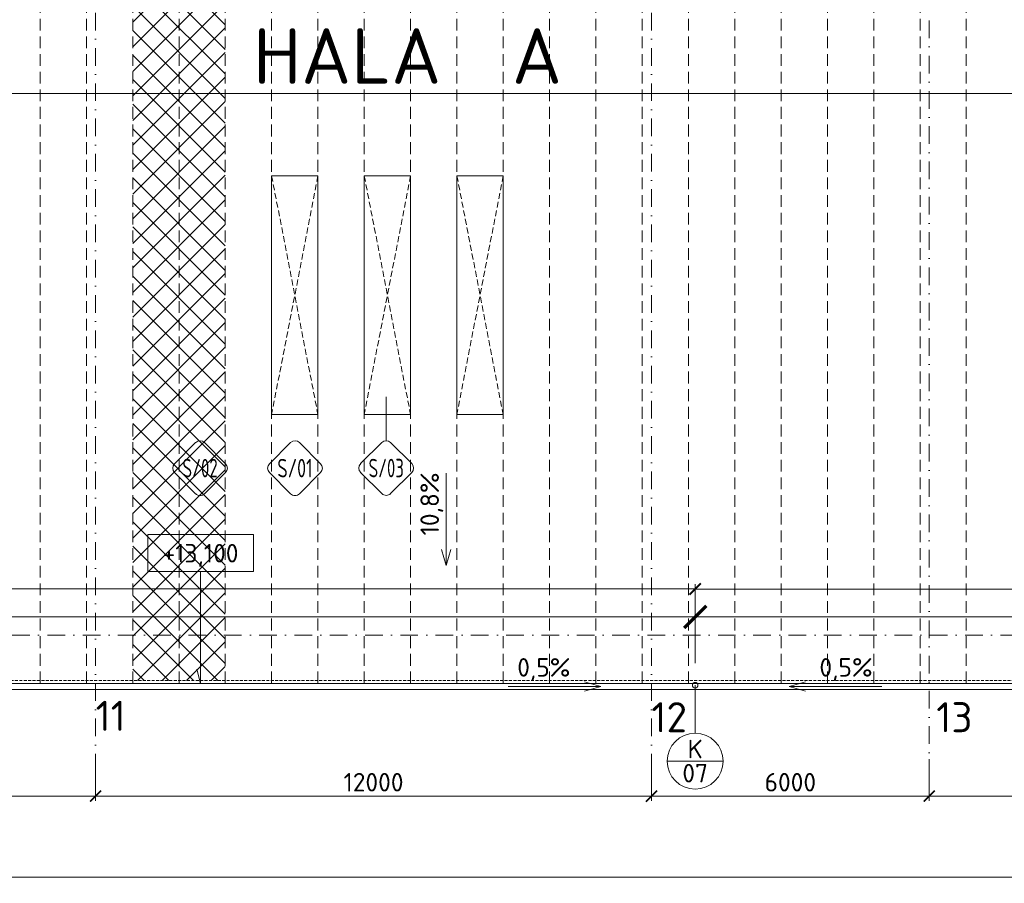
# Model space of a CAD drawing. Header units: millimetres. Extents: x -916886 to 3713765, y -2985421 to 1675785.
# Tile 137 of 256: x 100910 to 122170, y 144642 to 163291. Entities that reach past the tile are written whole.
import ezdxf
from ezdxf import colors
from ezdxf.entities.mleader import LeaderData, LeaderLine
from ezdxf.enums import TextEntityAlignment as Align
from ezdxf.math import Vec2, Vec3

# ---------------------------------------------------------------- set-up
doc = ezdxf.new("R2010")
doc.units = ezdxf.units.MM
for name, pattern in [('CENTERX2', [101.6, 63.5, -12.7, 12.7, -12.7]), ('DASHDOT', [25.4, 12.7, -6.35, 0, -6.35]), ('DASHED', [19.05, 12.7, -6.35]), ('HIDDEN', [9.525, 6.35, -3.175]), ('ČÁRKOVANÁ', [19.05, 12.7, -6.35])]:
    doc.linetypes.add(name, pattern=pattern)
doc.layers.get('Defpoints').update_dxf_attribs({"color": 8})
for name, color, linetype, lineweight in [('A99_N_kce-pod', 7, 'DASHED', 20), ('A99_N_kce-pohl', 1, 'Continuous', 9), ('A99_N_koty-200', 5, 'Continuous', 5), ('A99_N_koty-200 @ 1', 5, 'Continuous', 5), ('A99_N_koty-200 @ 10', 5, 'Continuous', 5), ('A99_N_koty-200 @ 100', 5, 'Continuous', 5), ('A99_N_koty-200 @ 200', 5, 'Continuous', 5), ('A99_N_koty-200 @ 250 (1)', 5, 'Continuous', 5), ('A99_N_koty-200 @ 250 (2)', 5, 'Continuous', 5), ('A99_N_koty-200 @ 400', 5, 'Continuous', 5), ('A99_N_koty-vysk', 160, 'Continuous', 9), ('A99_N_sraf', 252, 'Continuous', 0), ('A99_N_txt-popis-200', 240, 'Continuous', 5), ('A99_N_txt-popis-50 @ 200', 240, 'Continuous', 9), ('A99_N_znaceni 200', 5, 'Continuous', 5), ('A99_S_osy', 1, 'CENTERX2', 5)]:
    doc.layers.add(name, color=color, linetype=linetype, lineweight=lineweight)
doc.styles.add('A99_kota', font='isocpeur.ttf', dxfattribs={"height": 2})
doc.styles.add('A99_popis', font='isocpeur.ttf')
doc.styles.add('ad_popis 100', font='isocpeur.ttf', dxfattribs={"height": 200})
doc.dimstyles.new('A99_kota_200 new', dxfattribs={"dimscale": 200, "dimtxt": 2, "dimasz": 1.2, "dimexe": 0.5, "dimexo": 1.5, "dimgap": 0.5, "dimtad": 1, "dimdec": 0, "dimzin": 3, "dimdsep": 46, "dimtxsty": 'A99_kota', "dimblk": 'ARCHTICK', "dimcen": 2.5, "dimazin": 2, "dimtfac": 0.75, "dimtdec": 0, "dimtix": 1, "dimtmove": 2, "dimatfit": 0, "dimfxl": 0, "dimtolj": 1, "dimtzin": 0, "dimlwd": 5, "dimlwe": 5, "dimarcsym": 0})

# ---------------------------------------------------------------- blocks, each defined once
blk = doc.blocks.new('_ArchTick')
at = {"color": 0, "linetype": 'ByBlock', "const_width": 0.15}
blk.add_lwpolyline([(-0.5, -0.5), (0.5, 0.5)], dxfattribs=at)
blk = doc.blocks.new('*D221')
at = {"layer": 'A99_N_koty-200', "color": 0, "linetype": 'Continuous', "lineweight": 5, "ltscale": 10, "transparency": 16777216}
for p, q in [((120550, 147325), (120550, 146425)), ((129550, 147325), (129550, 146425)), ((129550, 146525), (120550, 146525))]:
    blk.add_line(p, q, dxfattribs=at)
at = {"layer": 'Defpoints', "color": 0, "linetype": 'Continuous', "lineweight": 5, "ltscale": 10, "transparency": 16777216}
for p in [(120550, 149400), (129550, 149400), (120550, 146525)]:
    blk.add_point(p, dxfattribs=at)
at = {"layer": 'A99_N_koty-200', "color": 0, "linetype": 'Continuous', "lineweight": 5, "ltscale": 10, "transparency": 16777216, "xscale": 240, "yscale": 240, "zscale": 240, "rotation": 180}
blk.add_blockref('_ArchTick', (120550, 146525), dxfattribs=at)
at = {"layer": 'A99_N_koty-200', "color": 0, "linetype": 'Continuous', "lineweight": 5, "ltscale": 10, "transparency": 16777216, "xscale": 240, "yscale": 240, "zscale": 240}
blk.add_blockref('_ArchTick', (129550, 146525), dxfattribs=at)
at = {"layer": 'A99_N_koty-200', "color": 0, "linetype": 'Continuous', "ltscale": 10, "transparency": 16777216, "insert": (125050, 146825), "char_height": 400, "attachment_point": 5, "style": 'A99_kota'}
blk.add_mtext('\\A1;9000', dxfattribs=at)
blk = doc.blocks.new('*D220')
at = {"layer": 'A99_N_koty-200', "color": 0, "linetype": 'Continuous', "lineweight": 5, "ltscale": 10, "transparency": 16777216}
for p, q in [((114550, 147325), (114550, 146425)), ((120550, 147325), (120550, 146425)), ((120550, 146525), (114550, 146525))]:
    blk.add_line(p, q, dxfattribs=at)
at = {"layer": 'Defpoints', "color": 0, "linetype": 'Continuous', "lineweight": 5, "ltscale": 10, "transparency": 16777216}
for p in [(114550, 149400), (120550, 149400), (114550, 146525)]:
    blk.add_point(p, dxfattribs=at)
at = {"layer": 'A99_N_koty-200', "color": 0, "linetype": 'Continuous', "lineweight": 5, "ltscale": 10, "transparency": 16777216, "xscale": 240, "yscale": 240, "zscale": 240, "rotation": 180}
blk.add_blockref('_ArchTick', (114550, 146525), dxfattribs=at)
at = {"layer": 'A99_N_koty-200', "color": 0, "linetype": 'Continuous', "lineweight": 5, "ltscale": 10, "transparency": 16777216, "xscale": 240, "yscale": 240, "zscale": 240}
blk.add_blockref('_ArchTick', (120550, 146525), dxfattribs=at)
at = {"layer": 'A99_N_koty-200', "color": 0, "linetype": 'Continuous', "ltscale": 10, "transparency": 16777216, "insert": (117550, 146825), "char_height": 400, "attachment_point": 5, "style": 'A99_kota'}
blk.add_mtext('\\A1;6000', dxfattribs=at)
blk = doc.blocks.new('*D219')
at = {"layer": 'A99_N_koty-200', "color": 0, "linetype": 'Continuous', "lineweight": 5, "ltscale": 10, "transparency": 16777216}
for p, q in [((102550, 147325), (102550, 146425)), ((114550, 147325), (114550, 146425)), ((114550, 146525), (102550, 146525))]:
    blk.add_line(p, q, dxfattribs=at)
at = {"layer": 'Defpoints', "color": 0, "linetype": 'Continuous', "lineweight": 5, "ltscale": 10, "transparency": 16777216}
for p in [(102550, 149400), (114550, 149400), (102550, 146525)]:
    blk.add_point(p, dxfattribs=at)
at = {"layer": 'A99_N_koty-200', "color": 0, "linetype": 'Continuous', "lineweight": 5, "ltscale": 10, "transparency": 16777216, "xscale": 240, "yscale": 240, "zscale": 240, "rotation": 180}
blk.add_blockref('_ArchTick', (102550, 146525), dxfattribs=at)
at = {"layer": 'A99_N_koty-200', "color": 0, "linetype": 'Continuous', "lineweight": 5, "ltscale": 10, "transparency": 16777216, "xscale": 240, "yscale": 240, "zscale": 240}
blk.add_blockref('_ArchTick', (114550, 146525), dxfattribs=at)
at = {"layer": 'A99_N_koty-200', "color": 0, "linetype": 'Continuous', "ltscale": 10, "transparency": 16777216, "insert": (108550, 146825), "char_height": 400, "attachment_point": 5, "style": 'A99_kota'}
blk.add_mtext('\\A1;12000', dxfattribs=at)
blk = doc.blocks.new('*D218')
at = {"layer": 'A99_N_koty-200', "color": 0, "linetype": 'Continuous', "lineweight": 5, "ltscale": 10, "transparency": 16777216}
for p, q in [((90550, 147325), (90550, 146425)), ((102550, 147325), (102550, 146425)), ((102550, 146525), (90550, 146525))]:
    blk.add_line(p, q, dxfattribs=at)
at = {"layer": 'Defpoints', "color": 0, "linetype": 'Continuous', "lineweight": 5, "ltscale": 10, "transparency": 16777216}
for p in [(90550, 149400), (102550, 149400), (90550, 146525)]:
    blk.add_point(p, dxfattribs=at)
at = {"layer": 'A99_N_koty-200', "color": 0, "linetype": 'Continuous', "lineweight": 5, "ltscale": 10, "transparency": 16777216, "xscale": 240, "yscale": 240, "zscale": 240, "rotation": 180}
blk.add_blockref('_ArchTick', (90550, 146525), dxfattribs=at)
at = {"layer": 'A99_N_koty-200', "color": 0, "linetype": 'Continuous', "lineweight": 5, "ltscale": 10, "transparency": 16777216, "xscale": 240, "yscale": 240, "zscale": 240}
blk.add_blockref('_ArchTick', (102550, 146525), dxfattribs=at)
at = {"layer": 'A99_N_koty-200', "color": 0, "linetype": 'Continuous', "ltscale": 10, "transparency": 16777216, "insert": (96550, 146825), "char_height": 400, "attachment_point": 5, "style": 'A99_kota'}
blk.add_mtext('\\A1;12000', dxfattribs=at)
blk = doc.blocks.new('*D223')
at = {"layer": 'A99_N_koty-200', "color": 0, "linetype": 'Continuous', "lineweight": 5, "ltscale": 10, "transparency": 16777216}
for p, q in [((-650, 145575), (-650, 144675)), ((138876, 145575), (138876, 144675)), ((138876, 144775), (-650, 144775))]:
    blk.add_line(p, q, dxfattribs=at)
at = {"layer": 'Defpoints', "color": 0, "linetype": 'Continuous', "lineweight": 5, "ltscale": 10, "transparency": 16777216}
for p in [(-650, 148705), (138876, 148705), (-650, 144775)]:
    blk.add_point(p, dxfattribs=at)
at = {"layer": 'A99_N_koty-200', "color": 0, "linetype": 'Continuous', "lineweight": 5, "ltscale": 10, "transparency": 16777216, "xscale": 240, "yscale": 240, "zscale": 240, "rotation": 180}
blk.add_blockref('_ArchTick', (-650, 144775), dxfattribs=at)
at = {"layer": 'A99_N_koty-200', "color": 0, "linetype": 'Continuous', "lineweight": 5, "ltscale": 10, "transparency": 16777216, "xscale": 240, "yscale": 240, "zscale": 240}
blk.add_blockref('_ArchTick', (138876, 144775), dxfattribs=at)
at = {"layer": 'A99_N_koty-200', "color": 0, "linetype": 'Continuous', "ltscale": 10, "transparency": 16777216, "insert": (69113, 145075), "char_height": 400, "attachment_point": 5, "style": 'A99_kota'}
blk.add_mtext('\\A1;139526', dxfattribs=at)
blk = doc.blocks.new('*D3141')
at = {"layer": 'A99_N_koty-200', "color": 0, "linetype": 'Continuous', "lineweight": 5, "ltscale": 10, "transparency": 16777216}
for p, q in [((78280, 150200), (78280, 151100)), ((78280, 151000), (115495, 151000)), ((115495, 150200), (115495, 151100))]:
    blk.add_line(p, q, dxfattribs=at)
at = {"layer": 'Defpoints', "color": 0, "linetype": 'Continuous', "lineweight": 0, "ltscale": 10, "transparency": 16777216}
for p in [(115495, 151000), (78280, 148920), (115495, 148920)]:
    blk.add_point(p, dxfattribs=at)
at = {"layer": 'A99_N_koty-200', "color": 0, "linetype": 'Continuous', "lineweight": 5, "ltscale": 10, "transparency": 16777216, "xscale": 240, "yscale": 240, "zscale": 240, "rotation": 180}
blk.add_blockref('_ArchTick', (78280, 151000), dxfattribs=at)
at = {"layer": 'A99_N_koty-200', "color": 0, "linetype": 'Continuous', "lineweight": 5, "ltscale": 10, "transparency": 16777216, "xscale": 240, "yscale": 240, "zscale": 240}
blk.add_blockref('_ArchTick', (115495, 151000), dxfattribs=at)
at = {"layer": 'A99_N_koty-200', "color": 0, "linetype": 'Continuous', "ltscale": 10, "transparency": 16777216, "insert": (96887.5, 151300), "char_height": 400, "attachment_point": 5, "style": 'A99_kota'}
blk.add_mtext('\\A1;37215', dxfattribs=at)
blk = doc.blocks.new('*D3142')
at = {"layer": 'A99_N_koty-200', "color": 0, "linetype": 'Continuous', "lineweight": 5, "ltscale": 10, "transparency": 16777216}
for p, q in [((78280, 149995), (78280, 150445)), ((78280, 150395), (115495, 150395)), ((115495, 149995), (115495, 150445))]:
    blk.add_line(p, q, dxfattribs=at)
at = {"layer": 'Defpoints', "color": 0, "linetype": 'Continuous', "lineweight": 0, "ltscale": 10, "transparency": 16777216}
for p in [(115495, 150395), (78280, 148920), (115495, 148920)]:
    blk.add_point(p, dxfattribs=at)
at = {"layer": 'A99_N_koty-200', "color": 0, "linetype": 'Continuous', "lineweight": 5, "ltscale": 10, "transparency": 16777216, "xscale": 120, "yscale": 120, "zscale": 120, "rotation": 180}
blk.add_blockref('_ArchTick', (78280, 150395), dxfattribs=at)
at = {"layer": 'A99_N_koty-200', "color": 0, "linetype": 'Continuous', "lineweight": 5, "ltscale": 10, "transparency": 16777216, "xscale": 120, "yscale": 120, "zscale": 120}
blk.add_blockref('_ArchTick', (115495, 150395), dxfattribs=at)
at = {"layer": 'A99_N_koty-200', "color": 0, "linetype": 'Continuous', "ltscale": 10, "transparency": 16777216, "insert": (96887.5, 150545), "char_height": 200, "attachment_point": 5, "style": 'A99_kota'}
blk.add_mtext('\\A1;37215', dxfattribs=at)
blk = doc.blocks.new('*D3143')
at = {"layer": 'A99_N_koty-200', "color": 0, "linetype": 'Continuous', "lineweight": 5, "ltscale": 10, "transparency": 16777216}
for p, q in [((78280, 150391), (78280, 150395.5)), ((78280, 150395), (115495, 150395)), ((115495, 150391), (115495, 150395.5))]:
    blk.add_line(p, q, dxfattribs=at)
at = {"layer": 'Defpoints', "color": 0, "linetype": 'Continuous', "lineweight": 0, "ltscale": 10, "transparency": 16777216}
for p in [(115495, 150395), (78280, 148920), (115495, 148920)]:
    blk.add_point(p, dxfattribs=at)
at = {"layer": 'A99_N_koty-200', "color": 0, "linetype": 'Continuous', "lineweight": 5, "ltscale": 10, "transparency": 16777216, "xscale": 1.2, "yscale": 1.2, "zscale": 1.2, "rotation": 180}
blk.add_blockref('_ArchTick', (78280, 150395), dxfattribs=at)
at = {"layer": 'A99_N_koty-200', "color": 0, "linetype": 'Continuous', "lineweight": 5, "ltscale": 10, "transparency": 16777216, "xscale": 1.2, "yscale": 1.2, "zscale": 1.2}
blk.add_blockref('_ArchTick', (115495, 150395), dxfattribs=at)
at = {"layer": 'A99_N_koty-200', "color": 0, "linetype": 'Continuous', "ltscale": 10, "transparency": 16777216, "insert": (96887.5, 150396.5), "char_height": 2, "attachment_point": 5, "style": 'A99_kota'}
blk.add_mtext('\\A1;37215', dxfattribs=at)
blk = doc.blocks.new('*D3144')
at = {"layer": 'A99_N_koty-200', "color": 0, "linetype": 'Continuous', "lineweight": 5, "ltscale": 10, "transparency": 16777216}
for p, q in [((78280, 149520), (78280, 150595)), ((115495, 149520), (115495, 150595)), ((78280, 150395), (115495, 150395))]:
    blk.add_line(p, q, dxfattribs=at)
at = {"layer": 'Defpoints', "color": 0, "linetype": 'Continuous', "lineweight": 0, "ltscale": 10, "transparency": 16777216}
for p in [(115495, 150395), (78280, 148920), (115495, 148920)]:
    blk.add_point(p, dxfattribs=at)
at = {"layer": 'A99_N_koty-200', "color": 0, "linetype": 'Continuous', "lineweight": 5, "ltscale": 10, "transparency": 16777216, "xscale": 480, "yscale": 480, "zscale": 480, "rotation": 180}
blk.add_blockref('_ArchTick', (78280, 150395), dxfattribs=at)
at = {"layer": 'A99_N_koty-200', "color": 0, "linetype": 'Continuous', "lineweight": 5, "ltscale": 10, "transparency": 16777216, "xscale": 480, "yscale": 480, "zscale": 480}
blk.add_blockref('_ArchTick', (115495, 150395), dxfattribs=at)
at = {"layer": 'A99_N_koty-200', "color": 0, "linetype": 'Continuous', "ltscale": 10, "transparency": 16777216, "insert": (96887.5, 150995), "char_height": 800, "attachment_point": 5, "style": 'A99_kota'}
blk.add_mtext('\\A1;37215', dxfattribs=at)
blk = doc.blocks.new('*D3145')
at = {"layer": 'A99_N_koty-200', "color": 0, "linetype": 'Continuous', "lineweight": 5, "ltscale": 10, "transparency": 16777216}
for p, q in [((78280, 150355), (78280, 150400)), ((78280, 150395), (115495, 150395)), ((115495, 150355), (115495, 150400))]:
    blk.add_line(p, q, dxfattribs=at)
at = {"layer": 'Defpoints', "color": 0, "linetype": 'Continuous', "lineweight": 0, "ltscale": 10, "transparency": 16777216}
for p in [(115495, 150395), (78280, 148920), (115495, 148920)]:
    blk.add_point(p, dxfattribs=at)
at = {"layer": 'A99_N_koty-200', "color": 0, "linetype": 'Continuous', "lineweight": 5, "ltscale": 10, "transparency": 16777216, "xscale": 12, "yscale": 12, "zscale": 12, "rotation": 180}
blk.add_blockref('_ArchTick', (78280, 150395), dxfattribs=at)
at = {"layer": 'A99_N_koty-200', "color": 0, "linetype": 'Continuous', "lineweight": 5, "ltscale": 10, "transparency": 16777216, "xscale": 12, "yscale": 12, "zscale": 12}
blk.add_blockref('_ArchTick', (115495, 150395), dxfattribs=at)
at = {"layer": 'A99_N_koty-200', "color": 0, "linetype": 'Continuous', "ltscale": 10, "transparency": 16777216, "insert": (96887.5, 150410), "char_height": 20, "attachment_point": 5, "style": 'A99_kota'}
blk.add_mtext('\\A1;37215', dxfattribs=at)
blk = doc.blocks.new('*D3146')
at = {"layer": 'A99_N_koty-200', "color": 0, "linetype": 'Continuous', "lineweight": 5, "ltscale": 10, "transparency": 16777216}
for p, q in [((78280, 149395), (78280, 150520)), ((115495, 149395), (115495, 150520)), ((78280, 150395), (115495, 150395))]:
    blk.add_line(p, q, dxfattribs=at)
at = {"layer": 'Defpoints', "color": 0, "linetype": 'Continuous', "lineweight": 0, "ltscale": 10, "transparency": 16777216}
for p in [(115495, 150395), (78280, 148920), (115495, 148920)]:
    blk.add_point(p, dxfattribs=at)
at = {"layer": 'A99_N_koty-200', "color": 0, "linetype": 'Continuous', "lineweight": 5, "ltscale": 10, "transparency": 16777216, "xscale": 300, "yscale": 300, "zscale": 300, "rotation": 180}
blk.add_blockref('_ArchTick', (78280, 150395), dxfattribs=at)
at = {"layer": 'A99_N_koty-200', "color": 0, "linetype": 'Continuous', "lineweight": 5, "ltscale": 10, "transparency": 16777216, "xscale": 300, "yscale": 300, "zscale": 300}
blk.add_blockref('_ArchTick', (115495, 150395), dxfattribs=at)
at = {"layer": 'A99_N_koty-200', "color": 0, "linetype": 'Continuous', "ltscale": 10, "transparency": 16777216, "insert": (96887.5, 150770), "char_height": 500, "attachment_point": 5, "style": 'A99_kota'}
blk.add_mtext('\\A1;37215', dxfattribs=at)
blk = doc.blocks.new('*D3147')
at = {"layer": 'A99_N_koty-200', "color": 0, "linetype": 'Continuous', "lineweight": 5, "ltscale": 10, "transparency": 16777216}
for p, q in [((78280, 149395), (78280, 150520)), ((115495, 149395), (115495, 150520)), ((78280, 150395), (115495, 150395))]:
    blk.add_line(p, q, dxfattribs=at)
at = {"layer": 'Defpoints', "color": 0, "linetype": 'Continuous', "lineweight": 0, "ltscale": 10, "transparency": 16777216}
for p in [(115495, 150395), (78280, 148920), (115495, 148920)]:
    blk.add_point(p, dxfattribs=at)
at = {"layer": 'A99_N_koty-200', "color": 0, "linetype": 'Continuous', "lineweight": 5, "ltscale": 10, "transparency": 16777216, "xscale": 300, "yscale": 300, "zscale": 300, "rotation": 180}
blk.add_blockref('_ArchTick', (78280, 150395), dxfattribs=at)
at = {"layer": 'A99_N_koty-200', "color": 0, "linetype": 'Continuous', "lineweight": 5, "ltscale": 10, "transparency": 16777216, "xscale": 300, "yscale": 300, "zscale": 300}
blk.add_blockref('_ArchTick', (115495, 150395), dxfattribs=at)
at = {"layer": 'A99_N_koty-200', "color": 0, "linetype": 'Continuous', "ltscale": 10, "transparency": 16777216, "insert": (96887.5, 150770), "char_height": 500, "attachment_point": 5, "style": 'A99_kota'}
blk.add_mtext('\\A1;37215', dxfattribs=at)
blk = doc.blocks.new('*D3149')
at = {"layer": 'A99_N_koty-200', "color": 0, "linetype": 'Continuous', "lineweight": 5, "ltscale": 10, "transparency": 16777216}
for p, q in [((115495, 150195), (115495, 151095)), ((115495, 150995), (138635, 150995)), ((138635, 150195), (138635, 151095))]:
    blk.add_line(p, q, dxfattribs=at)
at = {"layer": 'Defpoints', "color": 0, "linetype": 'Continuous', "lineweight": 0, "ltscale": 10, "transparency": 16777216}
for p in [(138635, 150995), (115495, 148920), (138635, 148920)]:
    blk.add_point(p, dxfattribs=at)
at = {"layer": 'A99_N_koty-200', "color": 0, "linetype": 'Continuous', "lineweight": 5, "ltscale": 10, "transparency": 16777216, "xscale": 240, "yscale": 240, "zscale": 240, "rotation": 180}
blk.add_blockref('_ArchTick', (115495, 150995), dxfattribs=at)
at = {"layer": 'A99_N_koty-200', "color": 0, "linetype": 'Continuous', "lineweight": 5, "ltscale": 10, "transparency": 16777216, "xscale": 240, "yscale": 240, "zscale": 240}
blk.add_blockref('_ArchTick', (138635, 150995), dxfattribs=at)
at = {"layer": 'A99_N_koty-200', "color": 0, "linetype": 'Continuous', "ltscale": 10, "transparency": 16777216, "insert": (127065, 151295), "char_height": 400, "attachment_point": 5, "style": 'A99_kota'}
blk.add_mtext('\\A1;23140', dxfattribs=at)
blk = doc.blocks.new('*D3150')
at = {"layer": 'A99_N_koty-200', "color": 0, "linetype": 'Continuous', "lineweight": 5, "ltscale": 10, "transparency": 16777216}
for p, q in [((115495, 149995), (115495, 150445)), ((115495, 150395), (138635, 150395)), ((138635, 149995), (138635, 150445))]:
    blk.add_line(p, q, dxfattribs=at)
at = {"layer": 'Defpoints', "color": 0, "linetype": 'Continuous', "lineweight": 0, "ltscale": 10, "transparency": 16777216}
for p in [(138635, 150395), (115495, 148920), (138635, 148920)]:
    blk.add_point(p, dxfattribs=at)
at = {"layer": 'A99_N_koty-200', "color": 0, "linetype": 'Continuous', "lineweight": 5, "ltscale": 10, "transparency": 16777216, "xscale": 120, "yscale": 120, "zscale": 120, "rotation": 180}
blk.add_blockref('_ArchTick', (115495, 150395), dxfattribs=at)
at = {"layer": 'A99_N_koty-200', "color": 0, "linetype": 'Continuous', "lineweight": 5, "ltscale": 10, "transparency": 16777216, "xscale": 120, "yscale": 120, "zscale": 120}
blk.add_blockref('_ArchTick', (138635, 150395), dxfattribs=at)
at = {"layer": 'A99_N_koty-200', "color": 0, "linetype": 'Continuous', "ltscale": 10, "transparency": 16777216, "insert": (127065, 150545), "char_height": 200, "attachment_point": 5, "style": 'A99_kota'}
blk.add_mtext('\\A1;23140', dxfattribs=at)
blk = doc.blocks.new('*D3151')
at = {"layer": 'A99_N_koty-200', "color": 0, "linetype": 'Continuous', "lineweight": 5, "ltscale": 10, "transparency": 16777216}
for p, q in [((115495, 150391), (115495, 150395.5)), ((115495, 150395), (138635, 150395)), ((138635, 150391), (138635, 150395.5))]:
    blk.add_line(p, q, dxfattribs=at)
at = {"layer": 'Defpoints', "color": 0, "linetype": 'Continuous', "lineweight": 0, "ltscale": 10, "transparency": 16777216}
for p in [(138635, 150395), (115495, 148920), (138635, 148920)]:
    blk.add_point(p, dxfattribs=at)
at = {"layer": 'A99_N_koty-200', "color": 0, "linetype": 'Continuous', "lineweight": 5, "ltscale": 10, "transparency": 16777216, "xscale": 1.2, "yscale": 1.2, "zscale": 1.2, "rotation": 180}
blk.add_blockref('_ArchTick', (115495, 150395), dxfattribs=at)
at = {"layer": 'A99_N_koty-200', "color": 0, "linetype": 'Continuous', "lineweight": 5, "ltscale": 10, "transparency": 16777216, "xscale": 1.2, "yscale": 1.2, "zscale": 1.2}
blk.add_blockref('_ArchTick', (138635, 150395), dxfattribs=at)
at = {"layer": 'A99_N_koty-200', "color": 0, "linetype": 'Continuous', "ltscale": 10, "transparency": 16777216, "insert": (127065, 150396.5), "char_height": 2, "attachment_point": 5, "style": 'A99_kota'}
blk.add_mtext('\\A1;23140', dxfattribs=at)
blk = doc.blocks.new('*D3152')
at = {"layer": 'A99_N_koty-200', "color": 0, "linetype": 'Continuous', "lineweight": 5, "ltscale": 10, "transparency": 16777216}
for p, q in [((115495, 149520), (115495, 150595)), ((138635, 149520), (138635, 150595)), ((115495, 150395), (138635, 150395))]:
    blk.add_line(p, q, dxfattribs=at)
at = {"layer": 'Defpoints', "color": 0, "linetype": 'Continuous', "lineweight": 0, "ltscale": 10, "transparency": 16777216}
for p in [(138635, 150395), (115495, 148920), (138635, 148920)]:
    blk.add_point(p, dxfattribs=at)
at = {"layer": 'A99_N_koty-200', "color": 0, "linetype": 'Continuous', "lineweight": 5, "ltscale": 10, "transparency": 16777216, "xscale": 480, "yscale": 480, "zscale": 480, "rotation": 180}
blk.add_blockref('_ArchTick', (115495, 150395), dxfattribs=at)
at = {"layer": 'A99_N_koty-200', "color": 0, "linetype": 'Continuous', "lineweight": 5, "ltscale": 10, "transparency": 16777216, "xscale": 480, "yscale": 480, "zscale": 480}
blk.add_blockref('_ArchTick', (138635, 150395), dxfattribs=at)
at = {"layer": 'A99_N_koty-200', "color": 0, "linetype": 'Continuous', "ltscale": 10, "transparency": 16777216, "insert": (127065, 150995), "char_height": 800, "attachment_point": 5, "style": 'A99_kota'}
blk.add_mtext('\\A1;23140', dxfattribs=at)
blk = doc.blocks.new('*D3153')
at = {"layer": 'A99_N_koty-200', "color": 0, "linetype": 'Continuous', "lineweight": 5, "ltscale": 10, "transparency": 16777216}
for p, q in [((115495, 150355), (115495, 150400)), ((115495, 150395), (138635, 150395)), ((138635, 150355), (138635, 150400))]:
    blk.add_line(p, q, dxfattribs=at)
at = {"layer": 'Defpoints', "color": 0, "linetype": 'Continuous', "lineweight": 0, "ltscale": 10, "transparency": 16777216}
for p in [(138635, 150395), (115495, 148920), (138635, 148920)]:
    blk.add_point(p, dxfattribs=at)
at = {"layer": 'A99_N_koty-200', "color": 0, "linetype": 'Continuous', "lineweight": 5, "ltscale": 10, "transparency": 16777216, "xscale": 12, "yscale": 12, "zscale": 12, "rotation": 180}
blk.add_blockref('_ArchTick', (115495, 150395), dxfattribs=at)
at = {"layer": 'A99_N_koty-200', "color": 0, "linetype": 'Continuous', "lineweight": 5, "ltscale": 10, "transparency": 16777216, "xscale": 12, "yscale": 12, "zscale": 12}
blk.add_blockref('_ArchTick', (138635, 150395), dxfattribs=at)
at = {"layer": 'A99_N_koty-200', "color": 0, "linetype": 'Continuous', "ltscale": 10, "transparency": 16777216, "insert": (127065, 150410), "char_height": 20, "attachment_point": 5, "style": 'A99_kota'}
blk.add_mtext('\\A1;23140', dxfattribs=at)
blk = doc.blocks.new('*D3154')
at = {"layer": 'A99_N_koty-200', "color": 0, "linetype": 'Continuous', "lineweight": 5, "ltscale": 10, "transparency": 16777216}
for p, q in [((115495, 149395), (115495, 150520)), ((138635, 149395), (138635, 150520)), ((115495, 150395), (138635, 150395))]:
    blk.add_line(p, q, dxfattribs=at)
at = {"layer": 'Defpoints', "color": 0, "linetype": 'Continuous', "lineweight": 0, "ltscale": 10, "transparency": 16777216}
for p in [(138635, 150395), (115495, 148920), (138635, 148920)]:
    blk.add_point(p, dxfattribs=at)
at = {"layer": 'A99_N_koty-200', "color": 0, "linetype": 'Continuous', "lineweight": 5, "ltscale": 10, "transparency": 16777216, "xscale": 300, "yscale": 300, "zscale": 300, "rotation": 180}
blk.add_blockref('_ArchTick', (115495, 150395), dxfattribs=at)
at = {"layer": 'A99_N_koty-200', "color": 0, "linetype": 'Continuous', "lineweight": 5, "ltscale": 10, "transparency": 16777216, "xscale": 300, "yscale": 300, "zscale": 300}
blk.add_blockref('_ArchTick', (138635, 150395), dxfattribs=at)
at = {"layer": 'A99_N_koty-200', "color": 0, "linetype": 'Continuous', "ltscale": 10, "transparency": 16777216, "insert": (127065, 150770), "char_height": 500, "attachment_point": 5, "style": 'A99_kota'}
blk.add_mtext('\\A1;23140', dxfattribs=at)
blk = doc.blocks.new('*D3155')
at = {"layer": 'A99_N_koty-200', "color": 0, "linetype": 'Continuous', "lineweight": 5, "ltscale": 10, "transparency": 16777216}
for p, q in [((115495, 149395), (115495, 150520)), ((138635, 149395), (138635, 150520)), ((115495, 150395), (138635, 150395))]:
    blk.add_line(p, q, dxfattribs=at)
at = {"layer": 'Defpoints', "color": 0, "linetype": 'Continuous', "lineweight": 0, "ltscale": 10, "transparency": 16777216}
for p in [(138635, 150395), (115495, 148920), (138635, 148920)]:
    blk.add_point(p, dxfattribs=at)
at = {"layer": 'A99_N_koty-200', "color": 0, "linetype": 'Continuous', "lineweight": 5, "ltscale": 10, "transparency": 16777216, "xscale": 300, "yscale": 300, "zscale": 300, "rotation": 180}
blk.add_blockref('_ArchTick', (115495, 150395), dxfattribs=at)
at = {"layer": 'A99_N_koty-200', "color": 0, "linetype": 'Continuous', "lineweight": 5, "ltscale": 10, "transparency": 16777216, "xscale": 300, "yscale": 300, "zscale": 300}
blk.add_blockref('_ArchTick', (138635, 150395), dxfattribs=at)
at = {"layer": 'A99_N_koty-200', "color": 0, "linetype": 'Continuous', "ltscale": 10, "transparency": 16777216, "insert": (127065, 150770), "char_height": 500, "attachment_point": 5, "style": 'A99_kota'}
blk.add_mtext('\\A1;23140', dxfattribs=at)
blk = doc.blocks.new('*U20')
at = {"color": 0, "linetype": 'ByBlock'}
blk.add_line((-3.02, 0), (3.02, 0), dxfattribs=at)
blk.add_circle((0, 0), 3.02, dxfattribs=at)
at = {"color": 0, "linetype": 'ByBlock', "style": 'A99_popis'}
for tag, p in [('KATEGORIE', (0, 1.31)), ('PRVEK', (0, -1.3))]:
    blk.add_attdef(tag, text='', height=2, dxfattribs=at).set_placement(p, align=Align.MIDDLE_CENTER)
blk = doc.blocks.new('*U95')
at = {"color": 0, "linetype": 'ByBlock'}
for p, q in [((5.7, -4), (5.7, -16.06)), ((5.7, -16.06), (5.29, -14.52))]:
    blk.add_line(p, q, dxfattribs=at)
blk.add_lwpolyline([(0, -4), (11.4, -4), (11.4, 0), (0, 0)], close=True, dxfattribs=at)
at = {"color": 0, "linetype": 'ByBlock', "style": 'A99_kota'}
for tag, p in [('VYSKA', (5.7, -2.24)), ('VYSKA_POPIS1', (5.7, -6.04)), ('VYSKA_POPIS2', (5.9, -9.54)), ('VYSKA_POPIS3', (5.9, -13.04))]:
    blk.add_attdef(tag, text='', height=2, dxfattribs=at).set_placement(p, align=Align.MIDDLE)
blk = doc.blocks.new('*U99')
at = {"color": 0}
for p, q in [((0, 4.44), (0, 11.52)), ((-0.72, 4.14), (-4.15, 0.71)), ((4.14, 0.71), (0.71, 4.14)), ((-4.15, -0.72), (-0.72, -4.15)), ((0.71, -4.15), (4.14, -0.72))]:
    blk.add_line(p, q, dxfattribs=at)
for centre, start, end in [((0, 3.42), 45, 135), ((-3.43, 0), 135, 225), ((3.42, 0), 315, 45), ((0, -3.43), 225, 315)]:
    blk.add_arc(centre, 1.01, start, end, dxfattribs=at)
at = {"color": 0, "linetype": 'ByBlock', "style": 'A99_popis', "width": 0.953108}
blk.add_attdef('SKLADBA', text='', height=3, rotation=0.0103, dxfattribs=at).set_placement((-2.86, -1.51), (2.86, -1.5), align=Align.FIT)
blk = doc.blocks.new('*U93')
at = {"color": 0}
for p, q in [((-0.72, 4.14), (-4.15, 0.71)), ((4.14, 0.71), (0.71, 4.14)), ((-4.15, -0.72), (-0.72, -4.15)), ((0.71, -4.15), (4.14, -0.72))]:
    blk.add_line(p, q, dxfattribs=at)
for centre, start, end in [((0, 3.42), 45, 135), ((-3.43, 0), 135, 225), ((3.42, 0), 315, 45), ((0, -3.43), 225, 315)]:
    blk.add_arc(centre, 1.01, start, end, dxfattribs=at)
at = {"color": 0, "linetype": 'ByBlock', "style": 'A99_popis', "width": 0.953108}
blk.add_attdef('SKLADBA', text='', height=3, rotation=0.0103, dxfattribs=at).set_placement((-2.86, -1.51), (2.86, -1.5), align=Align.FIT)
blk = doc.blocks.new('*U4766')
at = {"layer": 'A99_N_koty-200 @ 1', "linetype": 'Continuous', "ltscale": 10}
dim = blk.add_linear_dim(base=(115495, 150395), p1=(78280, 148920), p2=(115495, 148920), dimstyle='A99_kota_200 new', override={"dimscale": 1, "dimtix": 1, "dimtofl": 1, "dimtmove": 2, "dimatfit": 3}, dxfattribs=at)
dim.commit()
dim.dimension.update_dxf_attribs({"geometry": '*D3143', "text_midpoint": (96887.5, 150396.5)})
at = {"layer": 'A99_N_koty-200 @ 10', "linetype": 'Continuous', "ltscale": 10}
dim = blk.add_linear_dim(base=(115495, 150395), p1=(78280, 148920), p2=(115495, 148920), dimstyle='A99_kota_200 new', override={"dimscale": 10, "dimtix": 1, "dimtofl": 1, "dimtmove": 2, "dimatfit": 3}, dxfattribs=at)
dim.commit()
dim.dimension.update_dxf_attribs({"geometry": '*D3145', "text_midpoint": (96887.5, 150410)})
at = {"layer": 'A99_N_koty-200 @ 100', "linetype": 'Continuous', "ltscale": 10}
dim = blk.add_linear_dim(base=(115495, 150395), p1=(78280, 148920), p2=(115495, 148920), dimstyle='A99_kota_200 new', override={"dimscale": 100, "dimtix": 1, "dimtofl": 1, "dimtmove": 2, "dimatfit": 3}, dxfattribs=at)
dim.commit()
dim.dimension.update_dxf_attribs({"geometry": '*D3142', "text_midpoint": (96887.5, 150545)})
at = {"layer": 'A99_N_koty-200 @ 200', "linetype": 'Continuous', "ltscale": 10}
dim = blk.add_linear_dim(base=(115495, 151000), p1=(78280, 148920), p2=(115495, 148920), dimstyle='A99_kota_200 new', override={"dimscale": 200, "dimtix": 1, "dimtofl": 1, "dimtmove": 2, "dimatfit": 3}, dxfattribs=at)
dim.commit()
dim.dimension.update_dxf_attribs({"geometry": '*D3141', "text_midpoint": (96887.5, 151300)})
at = {"layer": 'A99_N_koty-200 @ 250 (1)', "linetype": 'Continuous', "ltscale": 10}
dim = blk.add_linear_dim(base=(115495, 150395), p1=(78280, 148920), p2=(115495, 148920), dimstyle='A99_kota_200 new', override={"dimscale": 250, "dimtix": 1, "dimtofl": 1, "dimtmove": 2, "dimatfit": 3}, dxfattribs=at)
dim.commit()
dim.dimension.update_dxf_attribs({"geometry": '*D3147', "text_midpoint": (96887.5, 150770)})
at = {"layer": 'A99_N_koty-200 @ 250 (2)', "linetype": 'Continuous', "ltscale": 10}
dim = blk.add_linear_dim(base=(115495, 150395), p1=(78280, 148920), p2=(115495, 148920), dimstyle='A99_kota_200 new', override={"dimscale": 250, "dimtix": 1, "dimtofl": 1, "dimtmove": 2, "dimatfit": 3}, dxfattribs=at)
dim.commit()
dim.dimension.update_dxf_attribs({"geometry": '*D3146', "text_midpoint": (96887.5, 150770)})
at = {"layer": 'A99_N_koty-200 @ 400', "linetype": 'Continuous', "ltscale": 10}
dim = blk.add_linear_dim(base=(115495, 150395), p1=(78280, 148920), p2=(115495, 148920), dimstyle='A99_kota_200 new', override={"dimscale": 400, "dimtix": 1, "dimtofl": 1, "dimtmove": 2, "dimatfit": 3}, dxfattribs=at)
dim.commit()
dim.dimension.update_dxf_attribs({"geometry": '*D3144', "text_midpoint": (96887.5, 150995)})
blk = doc.blocks.new('*U4767')
at = {"layer": 'A99_N_koty-200 @ 1', "linetype": 'Continuous', "ltscale": 10}
dim = blk.add_linear_dim(base=(138635, 150395), p1=(115495, 148920), p2=(138635, 148920), dimstyle='A99_kota_200 new', override={"dimscale": 1, "dimtix": 1, "dimtofl": 1, "dimtmove": 2, "dimatfit": 3}, dxfattribs=at)
dim.commit()
dim.dimension.update_dxf_attribs({"geometry": '*D3151', "text_midpoint": (127065, 150396.5)})
at = {"layer": 'A99_N_koty-200 @ 10', "linetype": 'Continuous', "ltscale": 10}
dim = blk.add_linear_dim(base=(138635, 150395), p1=(115495, 148920), p2=(138635, 148920), dimstyle='A99_kota_200 new', override={"dimscale": 10, "dimtix": 1, "dimtofl": 1, "dimtmove": 2, "dimatfit": 3}, dxfattribs=at)
dim.commit()
dim.dimension.update_dxf_attribs({"geometry": '*D3153', "text_midpoint": (127065, 150410)})
at = {"layer": 'A99_N_koty-200 @ 100', "linetype": 'Continuous', "ltscale": 10}
dim = blk.add_linear_dim(base=(138635, 150395), p1=(115495, 148920), p2=(138635, 148920), dimstyle='A99_kota_200 new', override={"dimscale": 100, "dimtix": 1, "dimtofl": 1, "dimtmove": 2, "dimatfit": 3}, dxfattribs=at)
dim.commit()
dim.dimension.update_dxf_attribs({"geometry": '*D3150', "text_midpoint": (127065, 150545)})
at = {"layer": 'A99_N_koty-200 @ 200', "linetype": 'Continuous', "ltscale": 10}
dim = blk.add_linear_dim(base=(138635, 150995), p1=(115495, 148920), p2=(138635, 148920), dimstyle='A99_kota_200 new', override={"dimscale": 200, "dimtix": 1, "dimtofl": 1, "dimtmove": 2, "dimatfit": 3}, dxfattribs=at)
dim.commit()
dim.dimension.update_dxf_attribs({"geometry": '*D3149', "text_midpoint": (127065, 151295)})
at = {"layer": 'A99_N_koty-200 @ 250 (1)', "linetype": 'Continuous', "ltscale": 10}
dim = blk.add_linear_dim(base=(138635, 150395), p1=(115495, 148920), p2=(138635, 148920), dimstyle='A99_kota_200 new', override={"dimscale": 250, "dimtix": 1, "dimtofl": 1, "dimtmove": 2, "dimatfit": 3}, dxfattribs=at)
dim.commit()
dim.dimension.update_dxf_attribs({"geometry": '*D3155', "text_midpoint": (127065, 150770)})
at = {"layer": 'A99_N_koty-200 @ 250 (2)', "linetype": 'Continuous', "ltscale": 10}
dim = blk.add_linear_dim(base=(138635, 150395), p1=(115495, 148920), p2=(138635, 148920), dimstyle='A99_kota_200 new', override={"dimscale": 250, "dimtix": 1, "dimtofl": 1, "dimtmove": 2, "dimatfit": 3}, dxfattribs=at)
dim.commit()
dim.dimension.update_dxf_attribs({"geometry": '*D3154', "text_midpoint": (127065, 150770)})
at = {"layer": 'A99_N_koty-200 @ 400', "linetype": 'Continuous', "ltscale": 10}
dim = blk.add_linear_dim(base=(138635, 150395), p1=(115495, 148920), p2=(138635, 148920), dimstyle='A99_kota_200 new', override={"dimscale": 400, "dimtix": 1, "dimtofl": 1, "dimtmove": 2, "dimatfit": 3}, dxfattribs=at)
dim.commit()
dim.dimension.update_dxf_attribs({"geometry": '*D3152', "text_midpoint": (127065, 150995)})

msp = doc.modelspace()

# ---------------------------------------------------------------- hatches: boundary and pattern name
at = {"layer": 'A99_N_sraf', "linetype": 'Continuous', "lineweight": 0, "ltscale": 0.5, "transparency": 33554687}
h = msp.add_hatch(dxfattribs=at)
h.set_pattern_fill('ANSI37', color=256, scale=3000)
h.set_pattern_definition([(135, (213305, 600), (-265.16504, -265.16504), []), (225, (213305, 600), (265.16504, -265.16504), [])])
h.paths.add_polyline_path([(105350, 176350), (103350, 176350), (103350, 149020), (105350, 149020)])

# ---------------------------------------------------------------- linework, layer by layer
at = {"layer": 'A99_N_kce-pod', "linetype": 'HIDDEN', "lineweight": 5, "ltscale": 10}
msp.add_lwpolyline([(138875.5, 149020), (-600, 149020)], dxfattribs=at)
at = {"layer": 'A99_N_kce-pohl', "linetype": 'Continuous', "ltscale": 25}
msp.add_lwpolyline([(7180, 174440), (-650, 174440), (-650, 148960), (138875, 148960), (138875, 176350)], dxfattribs=at)
at = {"layer": 'A99_N_kce-pohl', "color": 30, "linetype": 'ČÁRKOVANÁ', "lineweight": 5, "ltscale": 20, "true_color": 0xff6e3d}
for points in [[(103350, 148960), (103350, 148960), (103350, 174380)], [(101350, 148960), (101350, 148960), (101350, 174145)], [(102350, 148960), (102350, 148960), (102350, 174145)], [(104350, 148960), (104350, 148960), (104350, 174145)], [(105350, 148960), (105350, 148960), (105350, 174145)], [(106350, 148960), (106350, 148960), (106350, 174145)], [(107350, 148960), (107350, 148960), (107350, 174145)], [(108350, 148960), (108350, 148960), (108350, 174145)], [(109350, 148960), (109350, 148960), (109350, 174145)], [(110350, 148960), (110350, 148960), (110350, 174145)], [(111350, 148960), (111350, 148960), (111350, 174145)], [(112350, 148960), (112350, 148960), (112350, 174145)], [(113350, 148960), (113350, 148960), (113350, 174145)], [(114350, 148960), (114350, 148960), (114350, 174145)], [(115350, 148960), (115350, 148960), (115350, 174145)], [(116350, 148960), (116350, 148960), (116350, 174145)], [(117350, 148960), (117350, 148960), (117350, 174145)], [(118350, 148960), (118350, 148960), (118350, 174145)], [(119350, 148960), (119350, 148960), (119350, 174145)], [(120350, 148960), (120350, 148960), (120350, 174145)], [(121350, 148960), (121350, 148960), (121350, 174145)]]:
    msp.add_lwpolyline(points, dxfattribs=at)
at = {"layer": 'A99_N_kce-pohl', "color": 1, "linetype": 'Continuous', "lineweight": 9, "ltscale": 25}
msp.add_lwpolyline([(138875.5, 161700), (-650, 161700)], dxfattribs=at)
at = {"layer": 'A99_N_kce-pohl', "linetype": 'Continuous', "lineweight": 9}
for points in [[(106350, 159922.5), (107350, 159922.5), (107350, 154762.5), (106350, 154762.5)], [(108350, 159922.5), (109350, 159922.5), (109350, 154762.5), (108350, 154762.5)], [(110350, 159922.5), (111350, 159922.5), (111350, 154762.5), (110350, 154762.5)]]:
    msp.add_lwpolyline(points, close=True, dxfattribs=at)
at = {"layer": 'A99_N_kce-pohl', "linetype": 'ČÁRKOVANÁ', "lineweight": 9, "ltscale": 10}
for points in [[(107350, 159922.5), (106350, 154762.5)], [(106350, 159922.5), (107350, 154762.5)], [(109350, 159922.5), (108350, 154762.5)], [(108350, 159922.5), (109350, 154762.5)], [(111350, 159922.5), (110350, 154762.5)], [(110350, 159922.5), (111350, 154762.5)]]:
    msp.add_lwpolyline(points, dxfattribs=at)
at = {"layer": 'A99_N_kce-pohl', "linetype": 'Continuous'}
msp.add_lwpolyline([(138875, 148830), (-650, 148830)], dxfattribs=at)
msp.add_circle((115495, 148920), 60, dxfattribs=at)
at = {"layer": 'A99_N_koty-vysk'}
for points in [[(110120, 151501.7), (110120, 153501.7)], [(110120, 151501.7), (110020, 151851.7)], [(110120, 151501.7), (110220, 151851.7)], [(113455, 148890), (111455, 148890)], [(113455, 148890), (113105, 148990)], [(113455, 148890), (113105, 148790)], [(117525, 148890), (117875, 148990)], [(117525, 148890), (119525, 148890)], [(117525, 148890), (117875, 148790)]]:
    msp.add_lwpolyline(points, dxfattribs=at)
at = {"layer": 'A99_N_znaceni 200'}
msp.add_lwpolyline([(115495, 148920), (115495, 147884)], dxfattribs=at)
at = {"layer": 'A99_S_osy', "linetype": 'DASHDOT', "lineweight": 5, "ltscale": 30}
for points in [[(102550, 264800), (102550, 146890)], [(114550, 264800), (114550, 146890)], [(120550, 146890), (120550, 179215)], [(152950, 150000), (-2645, 150000)]]:
    msp.add_lwpolyline(points, dxfattribs=at)

# ---------------------------------------------------------------- block references
at = {"layer": 'A99_N_koty-200', "color": 4, "linetype": 'Continuous', "lineweight": 0}
for name in ['*U4766', '*U4767']:
    msp.add_blockref(name, (0, 0), dxfattribs=at)
at = {"layer": 'A99_N_koty-vysk', "xscale": 200, "yscale": 200, "zscale": 200}
msp.add_blockref('*U95', (103675, 152172.5), dxfattribs=at).add_auto_attribs({'VYSKA': '+13,100'})
at = {"layer": 'A99_N_znaceni 200', "lineweight": 5}
ref = msp.add_blockref('*U99', (108825, 153610), dxfattribs=dict(at, xscale=133.3, yscale=133.3, zscale=133.3))
ref.add_attrib('SKLADBA', 'S/03', dxfattribs={"layer": '0', "color": 0, "linetype": 'ByBlock', "height": 400, "rotation": 0.01026, "style": 'A99_popis', "width": 0.657151}).set_placement((108443.3, 153409.3), (109205.6, 153409.4), align=Align.FIT)
ref = msp.add_blockref('*U93', (104805.2, 153608.4), dxfattribs=dict(at, xscale=133.3, yscale=133.3, zscale=133.3))
ref.add_attrib('SKLADBA', 'S/02', dxfattribs={"layer": '0', "color": 0, "linetype": 'ByBlock', "height": 400, "rotation": 0.01026, "style": 'A99_popis', "width": 0.657151}).set_placement((104423.5, 153407.7), (105185.8, 153407.8), align=Align.FIT)
ref = msp.add_blockref('*U93', (106855, 153608.4), dxfattribs=dict(at, xscale=133.3, yscale=133.3, zscale=133.3))
ref.add_attrib('SKLADBA', 'S/01', dxfattribs={"layer": '0', "color": 0, "linetype": 'ByBlock', "height": 400, "rotation": 0.01026, "style": 'A99_popis', "width": 0.705829}).set_placement((106473.3, 153407.7), (107235.6, 153407.8), align=Align.FIT)
at = {"layer": 'A99_N_znaceni 200', "xscale": 200, "yscale": 200, "zscale": 200}
msp.add_blockref('*U20', (115495, 147280), dxfattribs=at).add_auto_attribs({'KATEGORIE': 'K', 'PRVEK': '07'})

# ---------------------------------------------------------------- texts
at = {"layer": 'A99_N_koty-vysk', "insert": (109562.7, 152154.7), "char_height": 400, "attachment_point": 1, "rotation": 90, "style": 'ad_popis 100'}
msp.add_mtext_dynamic_manual_height_columns('10,8%', width=673.852, gutter_width=2000, heights=[0], dxfattribs=at)
at = {"layer": 'A99_N_koty-vysk', "char_height": 400, "style": 'ad_popis 100'}
for insert, attachment_point in [((112802, 149505), 3), ((118178, 149505), 1)]:
    msp.add_mtext_dynamic_manual_height_columns('0,5%', width=673.852, gutter_width=2000, heights=[0], dxfattribs=dict(at, insert=insert, attachment_point=attachment_point))
at = {"layer": 'A99_N_txt-popis-200', "lineweight": 9, "ltscale": 5, "style": 'ad_popis 100'}
msp.add_text('HALA  A', height=1200, dxfattribs=at).set_placement((105950, 161907.5))
at = {"layer": 'A99_N_txt-popis-200', "color": 1, "lineweight": 0, "char_height": 650, "attachment_point": 1, "style": 'ad_popis 100'}
for s, insert in [('11', (102550, 148583.5)), ('12', (114550, 148553.5)), ('13', (120700, 148553.5))]:
    msp.add_mtext_dynamic_manual_height_columns(s, width=832.5, gutter_width=1000, heights=[0], dxfattribs=dict(at, insert=insert))

# ---------------------------------------------------------------- dimensions: what is measured, and where the dimension line sits
at = {"layer": 'A99_N_koty-200 @ 200', "linetype": 'Continuous', "ltscale": 10}
for base, p1, p2, picture, middle in [((90550, 146525), (102550, 149400), (90550, 149400), '*D218', (96550, 146825)), ((102550, 146525), (114550, 149400), (102550, 149400), '*D219', (108550, 146825)), ((114550, 146525), (120550, 149400), (114550, 149400), '*D220', (117550, 146825)), ((120550, 146525), (129550, 149400), (120550, 149400), '*D221', (125050, 146825)), ((-650, 144775), (138875.5457, 148705), (-650, 148705), '*D223', (69112.7728, 145075))]:
    dim = msp.add_linear_dim(base=base, p1=p1, p2=p2, angle=180, dimstyle='A99_kota_200 new', override={"dimscale": 200, "dimtix": 1, "dimtofl": 1, "dimtmove": 1, "dimatfit": 1}, dxfattribs=at)
    dim.commit()
    dim.dimension.update_dxf_attribs({"geometry": picture, "text_midpoint": middle})

# ---------------------------------------------------------------- leaders
at = {"layer": 'A99_N_txt-popis-50 @ 200', "lineweight": 9}
ml = msp.add_multileader_mtext('Standard', dxfattribs=at)
ml.set_content('\\A1;{\\C256;solární panely mimo podpory.\\P(Nutno dořešit statiku)}', color=1, style='A99_popis')
ml.set_leader_properties(color=256, linetype='ByLayer', lineweight=-1)
ml.build(insert=Vec2(0, 0))
ml.multileader.update_dxf_attribs({"dogleg_length": 200, "arrow_head_size": 300, "scale": 200})
ctx = ml.context
ctx.base_point, ctx.scale, ctx.char_height, ctx.arrow_head_size, ctx.landing_gap_size, ctx.plane_origin = Vec3(15202.5, 146030), 200, 400, 300, 1000, Vec3(14650, 138604.2)
notes = []
notes.append((ctx, [(0, (1, 1, 0), (14402.5, 146030), (1, 0), 800, [(0, [(14405, 147525)], 0, [])])]))
ctx.mtext.insert, ctx.mtext.width, ctx.mtext.defined_height, ctx.mtext.flow_direction = Vec3(16202.5, 146250), 7914.793, 1247.5, 5
for ctx, leaders in notes:
    for number, flags, end, landing, length, lines in leaders:
        leader = LeaderData()
        leader.index, (leader.has_last_leader_line, leader.has_dogleg_vector, leader.attachment_direction) = number, flags
        leader.last_leader_point, leader.dogleg_vector, leader.dogleg_length = Vec3(end), Vec3(landing), length
        for number, points, colour, breaks in lines:
            line = LeaderLine()
            line.index, line.vertices, line.color, line.breaks = number, Vec3.list(points), colors.encode_raw_color(colour), breaks
            leader.lines.append(line)
        ctx.leaders.append(leader)

doc.saveas('drawing.dxf')
